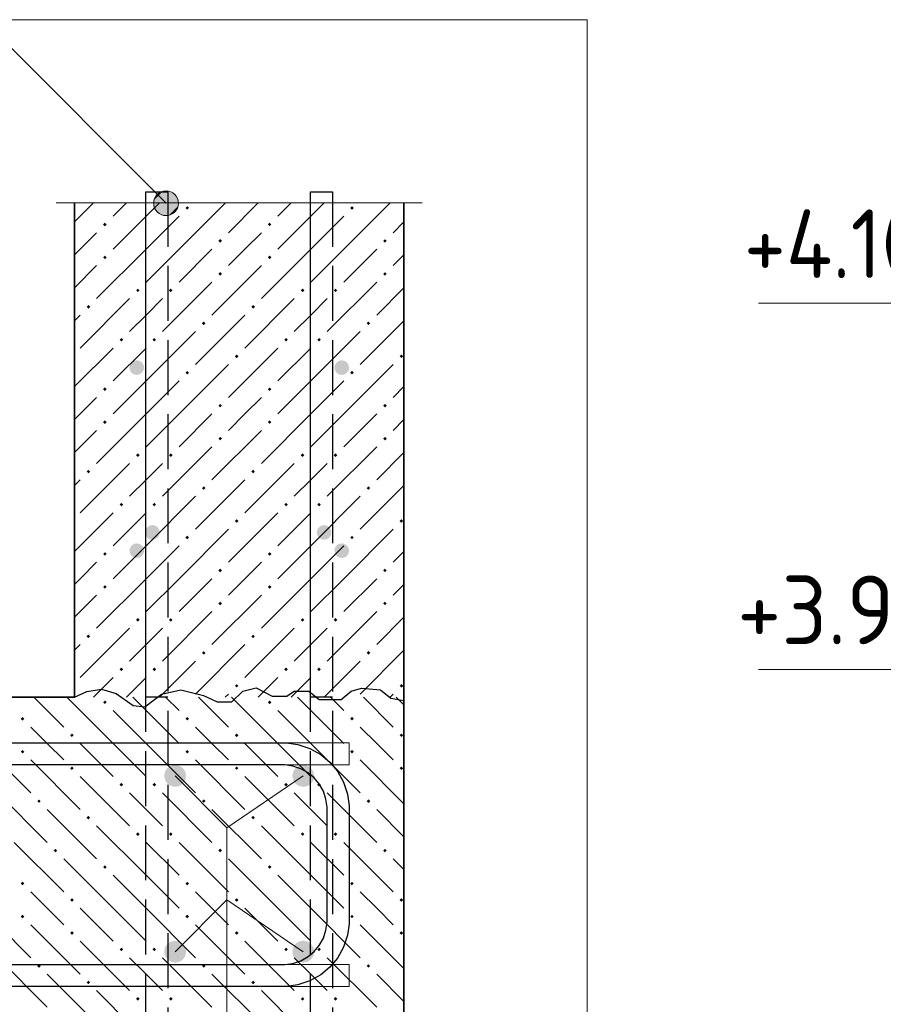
# Model space of a CAD drawing. Header units: millimetres. Extents: x 0 to 50400, y 0 to 35640.
# Tile 4 of 34: x 12773 to 16548, y 3854 to 8156. Entities that reach past the tile are written whole.
import ezdxf

# ---------------------------------------------------------------- set-up
doc = ezdxf.new("R2010")
doc.units = ezdxf.units.MM
doc.linetypes.add('______2', pattern=[324, 240, -84])
for name, color, linetype, lineweight in [('Standard', 7, 'Continuous', 25), ('ЖБ Перекрытие верхний уровень', 7, 'Continuous', 35), ('ЖБ Стена верхний уровень', 7, 'Continuous', 35)]:
    doc.layers.add(name, color=color, linetype=linetype, lineweight=lineweight)
doc.layers.add('Обрамление П-обр. равн.', color=7, linetype='Continuous', lineweight=25, true_color=0x5f1e0f)
doc.layers.add('Фоновоя арматура Х1', color=7, linetype='Continuous', lineweight=18, true_color=0x656565)
doc.layers.add('Размерная выноска', color=7, linetype='Continuous')
doc.layers.add('Стена фоновая арматура Х1', color=7, linetype='______2', true_color=0xa0a0a0)
doc.layers.add('Стена фоновая затяжка С-обр.', color=7, linetype='______2', true_color=0xa0a0a0)
doc.styles.add('ISOCPEUR', font='txt')

msp = doc.modelspace()

# ---------------------------------------------------------------- hatches: boundary and pattern name
at = {"linetype": 'Continuous', "lineweight": -3, "transparency": 33554687}
for points in [[(13316.8, 6635.7), (13314.4, 6648), (13307.4, 6658.3), (13297, 6665.3), (13284.8, 6667.7), (13272.5, 6665.3), (13262.2, 6658.3), (13255.2, 6648), (13252.8, 6635.7), (13255.2, 6623.5), (13262.2, 6613.1), (13272.5, 6606.2), (13284.8, 6603.7), (13297, 6606.2), (13307.4, 6613.1), (13314.4, 6623.5)], [(14212.8, 6635.7), (14210.3, 6648), (14203.4, 6658.3), (14193, 6665.3), (14180.8, 6667.7), (14168.5, 6665.3), (14158.2, 6658.3), (14151.2, 6648), (14148.8, 6635.7), (14151.2, 6623.5), (14158.2, 6613.1), (14168.5, 6606.2), (14180.8, 6603.7), (14193, 6606.2), (14203.4, 6613.1), (14210.3, 6623.5)], [(13316.8, 5835.7), (13314.4, 5848), (13307.4, 5858.3), (13297, 5865.3), (13284.8, 5867.7), (13272.5, 5865.3), (13262.2, 5858.3), (13255.2, 5848), (13252.8, 5835.7), (13255.2, 5823.5), (13262.2, 5813.1), (13272.5, 5806.1), (13284.8, 5803.7), (13297, 5806.1), (13307.4, 5813.1), (13314.4, 5823.5)], [(14212.8, 5835.7), (14210.3, 5848), (14203.4, 5858.3), (14193, 5865.3), (14180.8, 5867.7), (14168.5, 5865.3), (14158.2, 5858.3), (14151.2, 5848), (14148.8, 5835.7), (14151.2, 5823.5), (14158.2, 5813.1), (14168.5, 5806.1), (14180.8, 5803.7), (14193, 5806.1), (14203.4, 5813.1), (14210.3, 5823.5)], [(13500.8, 4851.7), (13497.1, 4870.1), (13486.7, 4885.7), (13471.2, 4896.1), (13452.8, 4899.7), (13434.4, 4896.1), (13418.8, 4885.7), (13408.4, 4870.1), (13404.8, 4851.7), (13408.4, 4833.3), (13418.8, 4817.8), (13434.4, 4807.4), (13452.8, 4803.7), (13471.2, 4807.4), (13486.7, 4817.8), (13497.1, 4833.3)], [(14060.8, 4851.7), (14057.1, 4870.1), (14046.7, 4885.7), (14031.2, 4896.1), (14012.8, 4899.7), (13994.4, 4896.1), (13978.8, 4885.7), (13968.4, 4870.1), (13964.8, 4851.7), (13968.4, 4833.3), (13978.8, 4817.8), (13994.4, 4807.4), (14012.8, 4803.7), (14031.2, 4807.4), (14046.7, 4817.8), (14057.1, 4833.3)], [(13500.8, 4083.7), (13497.1, 4102.1), (13486.7, 4117.6), (13471.2, 4128), (13452.8, 4131.7), (13434.4, 4128), (13418.8, 4117.6), (13408.4, 4102.1), (13404.8, 4083.7), (13408.4, 4065.3), (13418.8, 4049.7), (13434.4, 4039.3), (13452.8, 4035.7), (13471.2, 4039.3), (13486.7, 4049.7), (13497.1, 4065.3)], [(14060.8, 4083.7), (14057.1, 4102.1), (14046.7, 4117.6), (14031.2, 4128), (14012.8, 4131.7), (13994.4, 4128), (13978.8, 4117.6), (13968.4, 4102.1), (13964.8, 4083.7), (13968.4, 4065.3), (13978.8, 4049.7), (13994.4, 4039.3), (14012.8, 4035.7), (14031.2, 4039.3), (14046.7, 4049.7), (14057.1, 4065.3)]]:
    msp.add_hatch(color=7, dxfattribs=at).paths.add_polyline_path(points)
at = {"layer": 'Standard', "linetype": 'Continuous', "lineweight": 13, "transparency": 33554687}
for points in [[(13374.6, 7315.8), (13426.5, 7405.9), (13360.9, 7340.3)], [(13360.9, 7340.3), (13426.5, 7405.9), (13399, 7405.9)], [(13360.9, 7340.3), (13399, 7405.9), (13360.9, 7367.7)], [(13360.9, 7367.7), (13399, 7405.9), (13374.6, 7392.2)], [(13374.6, 7315.8), (13451, 7392.2), (13426.5, 7405.9)], [(13399, 7302.1), (13451, 7392.2), (13374.6, 7315.8)], [(13399, 7302.1), (13464.7, 7367.7), (13451, 7392.2)], [(13426.5, 7302.1), (13464.7, 7367.7), (13399, 7302.1)], [(13426.5, 7302.1), (13464.7, 7340.3), (13464.7, 7367.7)], [(13464.7, 7340.3), (13426.5, 7302.1), (13451, 7315.8)]]:
    msp.add_hatch(color=7, dxfattribs=at).paths.add_polyline_path(points)
at = {"layer": 'ЖБ Перекрытие верхний уровень', "linetype": 'Continuous', "lineweight": 18, "transparency": 33554687}
for points in [[(13137.7, 5173.4), (13145.5, 5181.2), (13153.3, 5173.4), (13145.5, 5165.6)], [(13857.7, 5173.4), (13865.5, 5181.2), (13873.3, 5173.4), (13865.5, 5165.6)], [(12777.7, 5101.4), (12785.5, 5109.2), (12793.3, 5101.4), (12785.5, 5093.6)], [(13497.7, 5101.4), (13505.5, 5109.2), (13513.3, 5101.4), (13505.5, 5093.6)], [(14217.7, 5101.4), (14225.5, 5109.2), (14233.3, 5101.4), (14225.5, 5093.6)], [(12993.7, 5029.4), (13001.5, 5037.2), (13009.3, 5029.4), (13001.5, 5021.6)], [(13713.7, 5029.4), (13721.5, 5037.2), (13729.3, 5029.4), (13721.5, 5021.6)], [(14433.7, 5029.4), (14441.5, 5037.2), (14449.3, 5029.4), (14441.5, 5021.6)], [(12777.7, 4957.4), (12785.5, 4965.2), (12793.3, 4957.4), (12785.5, 4949.6)], [(13497.7, 4957.4), (13505.5, 4965.2), (13513.3, 4957.4), (13505.5, 4949.6)], [(14217.7, 4957.4), (14225.5, 4965.2), (14233.3, 4957.4), (14225.5, 4949.6)], [(12993.7, 4885.4), (13001.5, 4893.2), (13009.3, 4885.4), (13001.5, 4877.6)], [(13713.7, 4885.4), (13721.5, 4893.2), (13729.3, 4885.4), (13721.5, 4877.6)], [(14433.7, 4885.4), (14441.5, 4893.2), (14449.3, 4885.4), (14441.5, 4877.6)], [(13209.7, 4813.4), (13217.5, 4821.2), (13225.3, 4813.4), (13217.5, 4805.6)], [(13353.7, 4813.4), (13361.5, 4821.2), (13369.3, 4813.4), (13361.5, 4805.6)], [(13929.7, 4813.4), (13937.5, 4821.2), (13945.3, 4813.4), (13937.5, 4805.6)], [(14073.7, 4813.4), (14081.5, 4821.2), (14089.3, 4813.4), (14081.5, 4805.6)], [(12849.7, 4741.4), (12857.5, 4749.2), (12865.3, 4741.4), (12857.5, 4733.6)], [(13569.7, 4741.4), (13577.5, 4749.2), (13585.3, 4741.4), (13577.5, 4733.6)], [(14289.7, 4741.4), (14297.5, 4749.2), (14305.3, 4741.4), (14297.5, 4733.6)], [(13065.7, 4669.4), (13073.5, 4677.2), (13081.3, 4669.4), (13073.5, 4661.6)], [(13785.7, 4669.4), (13793.5, 4677.2), (13801.3, 4669.4), (13793.5, 4661.6)], [(13281.7, 4597.4), (13289.5, 4605.2), (13297.3, 4597.4), (13289.5, 4589.6)], [(13425.7, 4597.4), (13433.5, 4605.2), (13441.3, 4597.4), (13433.5, 4589.6)], [(14001.7, 4597.4), (14009.5, 4605.2), (14017.3, 4597.4), (14009.5, 4589.6)], [(14145.7, 4597.4), (14153.5, 4605.2), (14161.3, 4597.4), (14153.5, 4589.6)], [(12921.7, 4525.4), (12929.5, 4533.2), (12937.3, 4525.4), (12929.5, 4517.6)], [(13641.7, 4525.4), (13649.5, 4533.2), (13657.3, 4525.4), (13649.5, 4517.6)], [(14361.7, 4525.4), (14369.5, 4533.2), (14377.3, 4525.4), (14369.5, 4517.6)], [(13137.7, 4453.4), (13145.5, 4461.2), (13153.3, 4453.4), (13145.5, 4445.6)], [(13857.7, 4453.4), (13865.5, 4461.2), (13873.3, 4453.4), (13865.5, 4445.6)], [(12777.7, 4381.4), (12785.5, 4389.2), (12793.3, 4381.4), (12785.5, 4373.6)], [(13497.7, 4381.4), (13505.5, 4389.2), (13513.3, 4381.4), (13505.5, 4373.6)], [(14217.7, 4381.4), (14225.5, 4389.2), (14233.3, 4381.4), (14225.5, 4373.6)], [(12993.7, 4309.4), (13001.5, 4317.2), (13009.3, 4309.4), (13001.5, 4301.6)], [(13713.7, 4309.4), (13721.5, 4317.2), (13729.3, 4309.4), (13721.5, 4301.6)], [(14433.7, 4309.4), (14441.5, 4317.2), (14449.3, 4309.4), (14441.5, 4301.6)], [(12777.7, 4237.4), (12785.5, 4245.2), (12793.3, 4237.4), (12785.5, 4229.6)], [(13497.7, 4237.4), (13505.5, 4245.2), (13513.3, 4237.4), (13505.5, 4229.6)], [(14217.7, 4237.4), (14225.5, 4245.2), (14233.3, 4237.4), (14225.5, 4229.6)], [(12993.7, 4165.4), (13001.5, 4173.2), (13009.3, 4165.4), (13001.5, 4157.6)], [(13713.7, 4165.4), (13721.5, 4173.2), (13729.3, 4165.4), (13721.5, 4157.6)], [(14433.7, 4165.4), (14441.5, 4173.2), (14449.3, 4165.4), (14441.5, 4157.6)], [(13209.7, 4093.4), (13217.5, 4101.2), (13225.3, 4093.4), (13217.5, 4085.6)], [(13353.7, 4093.4), (13361.5, 4101.2), (13369.3, 4093.4), (13361.5, 4085.6)], [(13929.7, 4093.4), (13937.5, 4101.2), (13945.3, 4093.4), (13937.5, 4085.6)], [(14073.7, 4093.4), (14081.5, 4101.2), (14089.3, 4093.4), (14081.5, 4085.6)], [(12849.7, 4021.4), (12857.5, 4029.2), (12865.3, 4021.4), (12857.5, 4013.6)], [(13569.7, 4021.4), (13577.5, 4029.2), (13585.3, 4021.4), (13577.5, 4013.6)], [(14289.7, 4021.4), (14297.5, 4029.2), (14305.3, 4021.4), (14297.5, 4013.6)], [(13065.7, 3949.4), (13073.5, 3957.2), (13081.3, 3949.4), (13073.5, 3941.6)], [(13785.7, 3949.4), (13793.5, 3957.2), (13801.3, 3949.4), (13793.5, 3941.6)], [(13281.7, 3877.4), (13289.5, 3885.2), (13297.3, 3877.4), (13289.5, 3869.6)], [(13425.7, 3877.4), (13433.5, 3885.2), (13441.3, 3877.4), (13433.5, 3869.6)], [(14001.7, 3877.4), (14009.5, 3885.2), (14017.3, 3877.4), (14009.5, 3869.6)], [(14145.7, 3877.4), (14153.5, 3885.2), (14161.3, 3877.4), (14153.5, 3869.6)]]:
    msp.add_hatch(color=7, dxfattribs=at).paths.add_polyline_path(points, flags=16)
at = {"layer": 'ЖБ Стена верхний уровень', "linetype": 'Continuous', "lineweight": 18, "transparency": 33554687}
for points in [[(13497.7, 7333.4), (13505.5, 7341.2), (13513.3, 7333.4), (13505.5, 7325.6)], [(14217.7, 7333.4), (14225.5, 7341.2), (14233.3, 7333.4), (14225.5, 7325.6)], [(13137.7, 7261.4), (13145.5, 7269.2), (13153.3, 7261.4), (13145.5, 7253.6)], [(13857.7, 7261.4), (13865.5, 7269.2), (13873.3, 7261.4), (13865.5, 7253.6)], [(13641.7, 7189.4), (13649.5, 7197.2), (13657.3, 7189.4), (13649.5, 7181.6)], [(14361.7, 7189.4), (14369.5, 7197.2), (14377.3, 7189.4), (14369.5, 7181.6)], [(13137.7, 7117.4), (13145.5, 7125.2), (13153.3, 7117.4), (13145.5, 7109.6)], [(13857.7, 7117.4), (13865.5, 7125.2), (13873.3, 7117.4), (13865.5, 7109.6)], [(13641.7, 7045.4), (13649.5, 7053.2), (13657.3, 7045.4), (13649.5, 7037.6)], [(14361.7, 7045.4), (14369.5, 7053.2), (14377.3, 7045.4), (14369.5, 7037.6)], [(13281.7, 6973.4), (13289.5, 6981.2), (13297.3, 6973.4), (13289.5, 6965.6)], [(13425.7, 6973.4), (13433.5, 6981.2), (13441.3, 6973.4), (13433.5, 6965.6)], [(14001.7, 6973.4), (14009.5, 6981.2), (14017.3, 6973.4), (14009.5, 6965.6)], [(14145.7, 6973.4), (14153.5, 6981.2), (14161.3, 6973.4), (14153.5, 6965.6)], [(13065.7, 6901.4), (13073.5, 6909.2), (13081.3, 6901.4), (13073.5, 6893.6)], [(13785.7, 6901.4), (13793.5, 6909.2), (13801.3, 6901.4), (13793.5, 6893.6)], [(13569.7, 6829.4), (13577.5, 6837.2), (13585.3, 6829.4), (13577.5, 6821.6)], [(14289.7, 6829.4), (14297.5, 6837.2), (14305.3, 6829.4), (14297.5, 6821.6)], [(13209.7, 6757.4), (13217.5, 6765.2), (13225.3, 6757.4), (13217.5, 6749.6)], [(13353.7, 6757.4), (13361.5, 6765.2), (13369.3, 6757.4), (13361.5, 6749.6)], [(13929.7, 6757.4), (13937.5, 6765.2), (13945.3, 6757.4), (13937.5, 6749.6)], [(14073.7, 6757.4), (14081.5, 6765.2), (14089.3, 6757.4), (14081.5, 6749.6)], [(13713.7, 6685.4), (13721.5, 6693.2), (13729.3, 6685.4), (13721.5, 6677.6)], [(14433.7, 6685.4), (14441.5, 6693.2), (14449.3, 6685.4), (14441.5, 6677.6)], [(13497.7, 6613.4), (13505.5, 6621.2), (13513.3, 6613.4), (13505.5, 6605.6)], [(14217.7, 6613.4), (14225.5, 6621.2), (14233.3, 6613.4), (14225.5, 6605.6)], [(13137.7, 6541.4), (13145.5, 6549.2), (13153.3, 6541.4), (13145.5, 6533.6)], [(13857.7, 6541.4), (13865.5, 6549.2), (13873.3, 6541.4), (13865.5, 6533.6)], [(13641.7, 6469.4), (13649.5, 6477.2), (13657.3, 6469.4), (13649.5, 6461.6)], [(14361.7, 6469.4), (14369.5, 6477.2), (14377.3, 6469.4), (14369.5, 6461.6)], [(13137.7, 6397.4), (13145.5, 6405.2), (13153.3, 6397.4), (13145.5, 6389.6)], [(13857.7, 6397.4), (13865.5, 6405.2), (13873.3, 6397.4), (13865.5, 6389.6)], [(13641.7, 6325.4), (13649.5, 6333.2), (13657.3, 6325.4), (13649.5, 6317.6)], [(14361.7, 6325.4), (14369.5, 6333.2), (14377.3, 6325.4), (14369.5, 6317.6)], [(13281.7, 6253.4), (13289.5, 6261.2), (13297.3, 6253.4), (13289.5, 6245.6)], [(13425.7, 6253.4), (13433.5, 6261.2), (13441.3, 6253.4), (13433.5, 6245.6)], [(14001.7, 6253.4), (14009.5, 6261.2), (14017.3, 6253.4), (14009.5, 6245.6)], [(14145.7, 6253.4), (14153.5, 6261.2), (14161.3, 6253.4), (14153.5, 6245.6)], [(13065.7, 6181.4), (13073.5, 6189.2), (13081.3, 6181.4), (13073.5, 6173.6)], [(13785.7, 6181.4), (13793.5, 6189.2), (13801.3, 6181.4), (13793.5, 6173.6)], [(13569.7, 6109.4), (13577.5, 6117.2), (13585.3, 6109.4), (13577.5, 6101.6)], [(14289.7, 6109.4), (14297.5, 6117.2), (14305.3, 6109.4), (14297.5, 6101.6)], [(13209.7, 6037.4), (13217.5, 6045.2), (13225.3, 6037.4), (13217.5, 6029.6)], [(13353.7, 6037.4), (13361.5, 6045.2), (13369.3, 6037.4), (13361.5, 6029.6)], [(13929.7, 6037.4), (13937.5, 6045.2), (13945.3, 6037.4), (13937.5, 6029.6)], [(14073.7, 6037.4), (14081.5, 6045.2), (14089.3, 6037.4), (14081.5, 6029.6)], [(13713.7, 5965.4), (13721.5, 5973.2), (13729.3, 5965.4), (13721.5, 5957.6)], [(14433.7, 5965.4), (14441.5, 5973.2), (14449.3, 5965.4), (14441.5, 5957.6)], [(13497.7, 5893.4), (13505.5, 5901.2), (13513.3, 5893.4), (13505.5, 5885.6)], [(14217.7, 5893.4), (14225.5, 5901.2), (14233.3, 5893.4), (14225.5, 5885.6)], [(13137.7, 5821.4), (13145.5, 5829.2), (13153.3, 5821.4), (13145.5, 5813.6)], [(13857.7, 5821.4), (13865.5, 5829.2), (13873.3, 5821.4), (13865.5, 5813.6)], [(13641.7, 5749.4), (13649.5, 5757.2), (13657.3, 5749.4), (13649.5, 5741.6)], [(14361.7, 5749.4), (14369.5, 5757.2), (14377.3, 5749.4), (14369.5, 5741.6)], [(13137.7, 5677.4), (13145.5, 5685.2), (13153.3, 5677.4), (13145.5, 5669.6)], [(13857.7, 5677.4), (13865.5, 5685.2), (13873.3, 5677.4), (13865.5, 5669.6)], [(13641.7, 5605.4), (13649.5, 5613.2), (13657.3, 5605.4), (13649.5, 5597.6)], [(14361.7, 5605.4), (14369.5, 5613.2), (14377.3, 5605.4), (14369.5, 5597.6)], [(13281.7, 5533.4), (13289.5, 5541.2), (13297.3, 5533.4), (13289.5, 5525.6)], [(13425.7, 5533.4), (13433.5, 5541.2), (13441.3, 5533.4), (13433.5, 5525.6)], [(14001.7, 5533.4), (14009.5, 5541.2), (14017.3, 5533.4), (14009.5, 5525.6)], [(14145.7, 5533.4), (14153.5, 5541.2), (14161.3, 5533.4), (14153.5, 5525.6)], [(13065.7, 5461.4), (13073.5, 5469.2), (13081.3, 5461.4), (13073.5, 5453.6)], [(13785.7, 5461.4), (13793.5, 5469.2), (13801.3, 5461.4), (13793.5, 5453.6)], [(13569.7, 5389.4), (13577.5, 5397.2), (13585.3, 5389.4), (13577.5, 5381.6)], [(14289.7, 5389.4), (14297.5, 5397.2), (14305.3, 5389.4), (14297.5, 5381.6)], [(13209.7, 5317.4), (13217.5, 5325.2), (13225.3, 5317.4), (13217.5, 5309.6)], [(13353.7, 5317.4), (13361.5, 5325.2), (13369.3, 5317.4), (13361.5, 5309.6)], [(13929.7, 5317.4), (13937.5, 5325.2), (13945.3, 5317.4), (13937.5, 5309.6)], [(14073.7, 5317.4), (14081.5, 5325.2), (14089.3, 5317.4), (14081.5, 5309.6)], [(13713.7, 5245.4), (13721.5, 5253.2), (13729.3, 5245.4), (13721.5, 5237.6)], [(14433.7, 5245.4), (14441.5, 5253.2), (14449.3, 5245.4), (14441.5, 5237.6)]]:
    msp.add_hatch(color=7, dxfattribs=at).paths.add_polyline_path(points, flags=16)
at = {"layer": 'Стена фоновая затяжка С-обр.', "linetype": 'Continuous', "lineweight": -3, "transparency": 33554687}
for points in [[(13385.4, 5915.7), (13382.9, 5928), (13376, 5938.3), (13365.6, 5945.3), (13353.4, 5947.7), (13341.1, 5945.3), (13330.8, 5938.3), (13323.8, 5928), (13321.4, 5915.7), (13323.8, 5903.5), (13330.8, 5893.1), (13341.1, 5886.2), (13353.4, 5883.7), (13365.6, 5886.2), (13376, 5893.1), (13382.9, 5903.5)], [(14135.6, 5915.7), (14133.2, 5928), (14126.3, 5938.3), (14115.9, 5945.3), (14103.6, 5947.7), (14091.4, 5945.3), (14081, 5938.3), (14074.1, 5928), (14071.6, 5915.7), (14074.1, 5903.5), (14081, 5893.1), (14091.4, 5886.2), (14103.6, 5883.7), (14115.9, 5886.2), (14126.3, 5893.1), (14133.2, 5903.5)]]:
    msp.add_hatch(color=7, dxfattribs=at).paths.add_polyline_path(points)
at = {"layer": 'Фоновоя арматура Х1', "linetype": 'Continuous', "lineweight": 18, "transparency": 33554687}
for points in [[(13500.8, 4851.7), (13497.1, 4870.1), (13486.7, 4885.7), (13471.2, 4896.1), (13452.8, 4899.7), (13434.4, 4896.1), (13418.8, 4885.7), (13408.4, 4870.1), (13404.8, 4851.7), (13408.4, 4833.3), (13418.8, 4817.8), (13434.4, 4807.4), (13452.8, 4803.7), (13471.2, 4807.4), (13486.7, 4817.8), (13497.1, 4833.3)], [(14060.8, 4851.7), (14057.1, 4870.1), (14046.7, 4885.7), (14031.2, 4896.1), (14012.8, 4899.7), (13994.4, 4896.1), (13978.8, 4885.7), (13968.4, 4870.1), (13964.8, 4851.7), (13968.4, 4833.3), (13978.8, 4817.8), (13994.4, 4807.4), (14012.8, 4803.7), (14031.2, 4807.4), (14046.7, 4817.8), (14057.1, 4833.3)], [(13500.8, 4083.7), (13497.1, 4102.1), (13486.7, 4117.6), (13471.2, 4128), (13452.8, 4131.7), (13434.4, 4128), (13418.8, 4117.6), (13408.4, 4102.1), (13404.8, 4083.7), (13408.4, 4065.3), (13418.8, 4049.7), (13434.4, 4039.3), (13452.8, 4035.7), (13471.2, 4039.3), (13486.7, 4049.7), (13497.1, 4065.3)], [(14060.8, 4083.7), (14057.1, 4102.1), (14046.7, 4117.6), (14031.2, 4128), (14012.8, 4131.7), (13994.4, 4128), (13978.8, 4117.6), (13968.4, 4102.1), (13964.8, 4083.7), (13968.4, 4065.3), (13978.8, 4049.7), (13994.4, 4039.3), (14012.8, 4035.7), (14031.2, 4039.3), (14046.7, 4049.7), (14057.1, 4065.3)]]:
    msp.add_hatch(color=7, dxfattribs=at).paths.add_polyline_path(points)

# ---------------------------------------------------------------- linework, layer by layer
at = {"layer": 'Standard', "color": 7, "linetype": 'Continuous', "lineweight": 13, "transparency": 33554687}
for p, q in [((13374.6, 7392.2), (13374.6, 7392.2)), ((13451, 7392.2), (13451, 7392.2)), ((13374.6, 7315.8), (13374.6, 7315.8)), ((13451, 7315.8), (13451, 7315.8)), ((14012.8, 4851.7), (13679.1, 4625.4)), ((13452.8, 4083.7), (13679.1, 4310)), ((14012.8, 4083.7), (13679.1, 4310))]:
    msp.add_line(p, q, dxfattribs=at)
at = {"layer": 'Standard', "color": 254, "linetype": 'Continuous', "lineweight": 13, "true_color": 0xc4c4ff, "transparency": 33554687}
msp.add_lwpolyline([(7096, 403.7), (15252.8, 403.7), (15252.8, 8156), (7096, 8156), (7096, 403.7)], dxfattribs=at)
at = {"layer": 'Standard', "color": 7, "linetype": 'Continuous', "lineweight": 13, "transparency": 33554687}
for points in [[(13412.8, 7354), (12677.4, 8089.4), (10277.4, 8089.4)], [(17230.4, 6437.1), (17230.4, 6917.1), (16002.4, 6917.1)], [(17230.4, 4837.1), (17230.4, 5317.1), (16002.4, 5317.1)], [(13452.8, 4851.7), (13679.1, 4625.4), (13679.1, 2705.4), (10942.6, 2705.4)]]:
    msp.add_lwpolyline(points, dxfattribs=at)
at = {"layer": 'Standard', "color": 7, "linetype": 'Continuous', "lineweight": 25, "transparency": 33554687}
msp.add_lwpolyline([(13012.8, 5195.7), (13067.2, 5221.1), (13131.2, 5230.5), (13195.2, 5211.1), (13268.8, 5159.1), (13320, 5153.5), (13393.6, 5209.5), (13476.8, 5228.2), (13576, 5203.1), (13636.8, 5175.2), (13700.8, 5175.2), (13748.8, 5222.1), (13806.4, 5235.9), (13876.8, 5199.6), (13940.8, 5199.6), (13972.8, 5221.3), (14036.8, 5221.3), (14081.6, 5185.2), (14177.6, 5185.2), (14222.4, 5221.3), (14267.2, 5235.1), (14350.4, 5228), (14395.2, 5191.6), (14452.8, 5180.7)], dxfattribs=at)
at = {"layer": 'Standard', "color": 7, "linetype": 'Continuous', "lineweight": 13, "transparency": 33554687}
msp.add_circle((13412.8, 7354), 54, dxfattribs=at)
at = {"layer": 'ЖБ Перекрытие верхний уровень', "color": 7, "linetype": 'Continuous', "lineweight": 35, "transparency": 33554687}
for p, q in [((13012.8, 5195.7), (7896, 5195.7)), ((14452.8, 3595.7), (14452.8, 5195.7))]:
    msp.add_line(p, q, dxfattribs=at)
at = {"layer": 'ЖБ Перекрытие верхний уровень', "color": 9, "linetype": 'Continuous', "lineweight": 18, "true_color": 0xc7c7c7, "transparency": 33554687}
for p, q in [((12835.1, 5195.7), (12965.5, 5065.4)), ((13181.5, 4993.4), (12979.1, 5195.7)), ((13325.5, 5137.4), (13267.1, 5195.7)), ((13411.1, 5195.7), (13469.5, 5137.4)), ((13555.1, 5195.7), (13685.5, 5065.4)), ((13901.5, 4993.4), (13699.1, 5195.7)), ((14045.5, 5137.4), (13987.1, 5195.7)), ((14131.1, 5195.7), (14189.5, 5137.4)), ((14275.1, 5195.7), (14405.5, 5065.4)), ((14452.8, 5162.1), (14419.1, 5195.7)), ((13181.5, 5137.4), (13325.5, 4993.4)), ((13325.5, 5137.4), (13469.5, 4993.4)), ((13901.5, 5137.4), (14045.5, 4993.4)), ((14045.5, 5137.4), (14189.5, 4993.4)), ((12893.5, 4993.4), (12821.5, 5065.4)), ((13613.5, 4993.4), (13541.5, 5065.4)), ((14333.5, 4993.4), (14261.5, 5065.4)), ((12605.5, 4993.4), (12821.5, 4777.4)), ((12965.5, 4921.4), (12893.5, 4993.4)), ((13037.5, 4993.4), (13181.5, 4849.4)), ((13181.5, 4993.4), (13325.5, 4849.4)), ((13325.5, 4993.4), (13541.5, 4777.4)), ((13685.5, 4921.4), (13613.5, 4993.4)), ((13757.5, 4993.4), (13901.5, 4849.4)), ((13901.5, 4993.4), (14045.5, 4849.4)), ((14045.5, 4993.4), (14261.5, 4777.4)), ((14405.5, 4921.4), (14333.5, 4993.4)), ((12821.5, 4921.4), (13037.5, 4705.4)), ((13541.5, 4921.4), (13757.5, 4705.4)), ((14261.5, 4921.4), (14452.8, 4730)), ((13037.5, 4849.4), (13253.5, 4633.4)), ((13757.5, 4849.4), (13973.5, 4633.4)), ((12677.5, 4777.4), (12893.5, 4561.4)), ((13325.5, 4705.4), (13253.5, 4777.4)), ((13397.5, 4777.4), (13613.5, 4561.4)), ((14045.5, 4705.4), (13973.5, 4777.4)), ((14117.5, 4777.4), (14333.5, 4561.4)), ((12893.5, 4705.4), (13109.5, 4489.4)), ((13397.5, 4633.4), (13325.5, 4705.4)), ((13613.5, 4705.4), (13829.5, 4489.4)), ((14117.5, 4633.4), (14045.5, 4705.4)), ((14333.5, 4705.4), (14452.8, 4586.1)), ((13325.5, 4417.4), (13109.5, 4633.4)), ((14045.5, 4417.4), (13829.5, 4633.4)), ((12749.5, 4561.4), (12965.5, 4345.4)), ((13325.5, 4561.4), (13469.5, 4417.4)), ((13469.5, 4561.4), (13685.5, 4345.4)), ((14045.5, 4561.4), (14189.5, 4417.4)), ((14189.5, 4561.4), (14405.5, 4345.4)), ((13181.5, 4273.4), (12965.5, 4489.4)), ((13901.5, 4273.4), (13685.5, 4489.4)), ((14452.8, 4442.1), (14405.5, 4489.4)), ((13181.5, 4417.4), (13325.5, 4273.4)), ((13325.5, 4417.4), (13469.5, 4273.4)), ((13901.5, 4417.4), (14045.5, 4273.4)), ((14045.5, 4417.4), (14189.5, 4273.4)), ((12893.5, 4273.4), (12821.5, 4345.4)), ((13613.5, 4273.4), (13541.5, 4345.4)), ((14333.5, 4273.4), (14261.5, 4345.4)), ((12605.5, 4273.4), (12821.5, 4057.4)), ((12965.5, 4201.4), (12893.5, 4273.4)), ((13037.5, 4273.4), (13181.5, 4129.4)), ((13181.5, 4273.4), (13325.5, 4129.4)), ((13325.5, 4273.4), (13541.5, 4057.4)), ((13685.5, 4201.4), (13613.5, 4273.4)), ((13757.5, 4273.4), (13901.5, 4129.4)), ((13901.5, 4273.4), (14045.5, 4129.4)), ((14045.5, 4273.4), (14261.5, 4057.4)), ((14405.5, 4201.4), (14333.5, 4273.4)), ((12821.5, 4201.4), (13037.5, 3985.4)), ((13541.5, 4201.4), (13757.5, 3985.4)), ((14261.5, 4201.4), (14452.8, 4010)), ((13037.5, 4129.4), (13253.5, 3913.4)), ((13757.5, 4129.4), (13973.5, 3913.4)), ((12677.5, 4057.4), (12893.5, 3841.4)), ((13325.5, 3985.4), (13253.5, 4057.4)), ((13397.5, 4057.4), (13613.5, 3841.4)), ((14045.5, 3985.4), (13973.5, 4057.4)), ((14117.5, 4057.4), (14333.5, 3841.4)), ((12893.5, 3985.4), (13109.5, 3769.4)), ((13397.5, 3913.4), (13325.5, 3985.4)), ((13613.5, 3985.4), (13829.5, 3769.4)), ((14117.5, 3913.4), (14045.5, 3985.4)), ((14333.5, 3985.4), (14452.8, 3866.1)), ((13325.5, 3697.4), (13109.5, 3913.4)), ((14045.5, 3697.4), (13829.5, 3913.4))]:
    msp.add_line(p, q, dxfattribs=at)
at = {"layer": 'ЖБ Стена верхний уровень', "color": 9, "linetype": 'Continuous', "lineweight": 18, "true_color": 0xc7c7c7, "transparency": 33554687}
for p, q in [((13096.1, 7356), (13012.8, 7272.7)), ((13240.1, 7356), (13181.5, 7297.4)), ((13325.5, 7297.4), (13384.1, 7356)), ((13469.5, 7153.4), (13672.1, 7356)), ((13816.1, 7356), (13685.5, 7225.4)), ((13960.1, 7356), (13901.5, 7297.4)), ((14045.5, 7297.4), (14104.1, 7356)), ((14189.5, 7153.4), (14392.1, 7356)), ((13325.5, 7297.4), (13181.5, 7153.4)), ((13469.5, 7297.4), (13325.5, 7153.4)), ((14045.5, 7297.4), (13901.5, 7153.4)), ((14189.5, 7297.4), (14045.5, 7153.4)), ((14452.8, 7272.7), (14405.5, 7225.4)), ((13037.5, 7153.4), (13109.5, 7225.4)), ((13757.5, 7153.4), (13829.5, 7225.4)), ((13012.8, 7128.7), (13037.5, 7153.4)), ((13325.5, 7153.4), (13109.5, 6937.4)), ((13469.5, 7153.4), (13325.5, 7009.4)), ((13613.5, 7153.4), (13469.5, 7009.4)), ((13685.5, 7081.4), (13757.5, 7153.4)), ((14045.5, 7153.4), (13829.5, 6937.4)), ((14189.5, 7153.4), (14045.5, 7009.4)), ((14333.5, 7153.4), (14189.5, 7009.4)), ((14405.5, 7081.4), (14452.8, 7128.7)), ((13109.5, 7081.4), (13012.8, 6984.7)), ((13829.5, 7081.4), (13613.5, 6865.4)), ((13613.5, 7009.4), (13397.5, 6793.4)), ((14333.5, 7009.4), (14117.5, 6793.4)), ((14452.8, 6984.7), (14333.5, 6865.4)), ((13253.5, 6937.4), (13037.5, 6721.4)), ((13325.5, 6865.4), (13397.5, 6937.4)), ((13973.5, 6937.4), (13757.5, 6721.4)), ((14045.5, 6865.4), (14117.5, 6937.4)), ((13037.5, 6865.4), (13012.8, 6840.7)), ((13253.5, 6793.4), (13325.5, 6865.4)), ((13757.5, 6865.4), (13541.5, 6649.4)), ((13973.5, 6793.4), (14045.5, 6865.4)), ((14452.8, 6840.7), (14261.5, 6649.4)), ((13325.5, 6577.4), (13541.5, 6793.4)), ((14045.5, 6577.4), (14261.5, 6793.4)), ((13181.5, 6721.4), (13012.8, 6552.7)), ((13325.5, 6721.4), (13181.5, 6577.4)), ((13901.5, 6721.4), (13685.5, 6505.4)), ((14045.5, 6721.4), (13901.5, 6577.4)), ((13469.5, 6433.4), (13685.5, 6649.4)), ((14189.5, 6433.4), (14405.5, 6649.4)), ((13325.5, 6577.4), (13181.5, 6433.4)), ((13469.5, 6577.4), (13325.5, 6433.4)), ((14045.5, 6577.4), (13901.5, 6433.4)), ((14189.5, 6577.4), (14045.5, 6433.4)), ((14452.8, 6552.7), (14405.5, 6505.4)), ((13037.5, 6433.4), (13109.5, 6505.4)), ((13757.5, 6433.4), (13829.5, 6505.4)), ((13012.8, 6408.7), (13037.5, 6433.4)), ((13325.5, 6433.4), (13109.5, 6217.4)), ((13469.5, 6433.4), (13325.5, 6289.4)), ((13613.5, 6433.4), (13469.5, 6289.4)), ((13685.5, 6361.4), (13757.5, 6433.4)), ((14045.5, 6433.4), (13829.5, 6217.4)), ((14189.5, 6433.4), (14045.5, 6289.4)), ((14333.5, 6433.4), (14189.5, 6289.4)), ((14405.5, 6361.4), (14452.8, 6408.7)), ((13109.5, 6361.4), (13012.8, 6264.7)), ((13829.5, 6361.4), (13613.5, 6145.4)), ((13613.5, 6289.4), (13397.5, 6073.4)), ((14333.5, 6289.4), (14117.5, 6073.4)), ((14452.8, 6264.7), (14333.5, 6145.4)), ((13253.5, 6217.4), (13037.5, 6001.4)), ((13325.5, 6145.4), (13397.5, 6217.4)), ((13973.5, 6217.4), (13757.5, 6001.4)), ((14045.5, 6145.4), (14117.5, 6217.4)), ((13037.5, 6145.4), (13012.8, 6120.7)), ((13253.5, 6073.4), (13325.5, 6145.4)), ((13757.5, 6145.4), (13541.5, 5929.4)), ((13973.5, 6073.4), (14045.5, 6145.4)), ((14452.8, 6120.7), (14261.5, 5929.4)), ((13325.5, 5857.4), (13541.5, 6073.4)), ((14045.5, 5857.4), (14261.5, 6073.4)), ((13181.5, 6001.4), (13012.8, 5832.7)), ((13325.5, 6001.4), (13181.5, 5857.4)), ((13901.5, 6001.4), (13685.5, 5785.4)), ((14045.5, 6001.4), (13901.5, 5857.4)), ((13469.5, 5713.4), (13685.5, 5929.4)), ((14189.5, 5713.4), (14405.5, 5929.4)), ((13325.5, 5857.4), (13181.5, 5713.4)), ((13469.5, 5857.4), (13325.5, 5713.4)), ((14045.5, 5857.4), (13901.5, 5713.4)), ((14189.5, 5857.4), (14045.5, 5713.4)), ((14452.8, 5832.7), (14405.5, 5785.4)), ((13037.5, 5713.4), (13109.5, 5785.4)), ((13757.5, 5713.4), (13829.5, 5785.4)), ((13012.8, 5688.7), (13037.5, 5713.4)), ((13325.5, 5713.4), (13109.5, 5497.4)), ((13469.5, 5713.4), (13325.5, 5569.4)), ((13613.5, 5713.4), (13469.5, 5569.4)), ((13685.5, 5641.4), (13757.5, 5713.4)), ((14045.5, 5713.4), (13829.5, 5497.4)), ((14189.5, 5713.4), (14045.5, 5569.4)), ((14333.5, 5713.4), (14189.5, 5569.4)), ((14405.5, 5641.4), (14452.8, 5688.7)), ((13109.5, 5641.4), (13012.8, 5544.7)), ((13829.5, 5641.4), (13613.5, 5425.4)), ((13613.5, 5569.4), (13397.5, 5353.4)), ((14333.5, 5569.4), (14117.5, 5353.4)), ((14452.8, 5544.7), (14333.5, 5425.4)), ((13253.5, 5497.4), (13037.5, 5281.4)), ((13325.5, 5425.4), (13397.5, 5497.4)), ((13973.5, 5497.4), (13757.5, 5281.4)), ((14045.5, 5425.4), (14117.5, 5497.4)), ((13037.5, 5425.4), (13012.8, 5400.7)), ((13253.5, 5353.4), (13325.5, 5425.4)), ((13757.5, 5425.4), (13541.5, 5209.4)), ((13973.5, 5353.4), (14045.5, 5425.4)), ((14452.8, 5400.7), (14261.5, 5209.4)), ((13383.8, 5195.7), (13541.5, 5353.4)), ((14103.8, 5195.7), (14261.5, 5353.4)), ((13181.5, 5281.4), (13095.8, 5195.7)), ((13325.5, 5281.4), (13239.8, 5195.7)), ((13901.5, 5281.4), (13815.8, 5195.7)), ((14045.5, 5281.4), (13959.8, 5195.7)), ((13671.8, 5195.7), (13685.5, 5209.4)), ((14391.8, 5195.7), (14405.5, 5209.4))]:
    msp.add_line(p, q, dxfattribs=at)
at = {"layer": 'ЖБ Стена верхний уровень', "color": 7, "linetype": 'Continuous', "lineweight": 35, "transparency": 33554687}
for p, q in [((13012.8, 7356), (13012.8, 5195.7)), ((14452.8, 5195.7), (14452.8, 7356))]:
    msp.add_line(p, q, dxfattribs=at)
at = {"layer": 'Обрамление П-обр. равн.', "color": 38, "linetype": 'Continuous', "lineweight": 25, "true_color": 0x5f1e0f, "transparency": 33554687}
for points in [[(9316.8, 4995.7), (13938.6, 4995.7), (13988.6, 4988.7), (14040.9, 4971.5), (14088.9, 4944.6), (14128.6, 4911.5), (14161.7, 4871.9), (14188.6, 4823.8), (14205.8, 4771.6), (14212.8, 4721.5), (14212.8, 4205.9), (14205.8, 4155.9), (14188.6, 4103.6), (14161.7, 4055.6), (14128.6, 4015.9), (14088.9, 3982.8), (14040.9, 3955.9), (13988.6, 3938.7), (13938.6, 3931.7), (9316.8, 3931.7)], [(9316.8, 4027.7), (13931.9, 4027.7), (13966.8, 4032.6), (14002, 4044.2), (14034.2, 4062.2), (14060.4, 4084.1), (14082.3, 4110.3), (14100.3, 4142.5), (14111.9, 4177.7), (14116.8, 4212.6), (14116.8, 4714.9), (14111.9, 4749.7), (14100.3, 4784.9), (14082.3, 4817.2), (14060.4, 4843.3), (14034.2, 4865.2), (14002, 4883.3), (13966.8, 4894.9), (13931.9, 4899.7), (9316.8, 4899.7)]]:
    msp.add_lwpolyline(points, dxfattribs=at)
at = {"layer": 'Размерная выноска', "color": 7, "linetype": 'Continuous', "lineweight": 13, "transparency": 33554687}
msp.add_line((12932.8, 7356), (14532.8, 7356), dxfattribs=at)
at = {"layer": 'Стена фоновая арматура Х1', "color": 253, "linetype": '______2', "lineweight": -3, "true_color": 0xa0a0a0, "transparency": 33554687}
for points in [[(13324.8, 5195.7), (13324.8, 7404), (13420.8, 7404), (13420.8, 5195.7), (13324.8, 5195.7)], [(13324.8, 1155.7), (13324.8, 7404), (13420.8, 7404), (13420.8, 1155.7), (13324.8, 1155.7)], [(13324.8, 1155.7), (13324.8, 7404), (13420.8, 7404), (13420.8, 1155.7), (13324.8, 1155.7)], [(14044.8, 1155.7), (14044.8, 7404), (14140.8, 7404), (14140.8, 1155.7), (14044.8, 1155.7)], [(14044.8, 1155.7), (14044.8, 7404), (14140.8, 7404), (14140.8, 1155.7), (14044.8, 1155.7)], [(14044.8, 5195.7), (14044.8, 7404), (14140.8, 7404), (14140.8, 5195.7), (14044.8, 5195.7)]]:
    msp.add_lwpolyline(points, dxfattribs=at)
at = {"layer": 'Фоновоя арматура Х1', "color": 251, "linetype": 'Continuous', "lineweight": 18, "true_color": 0x656565, "transparency": 33554687}
for points in [[(14212.8, 4899.7), (7848, 4899.7), (7848, 4995.7), (14212.8, 4995.7), (14212.8, 4899.7)], [(14212.8, 3931.7), (7848, 3931.7), (7848, 4027.7), (14212.8, 4027.7), (14212.8, 3931.7)]]:
    msp.add_lwpolyline(points, dxfattribs=at)

# ---------------------------------------------------------------- texts
at = {"layer": 'Standard', "color": 7, "linetype": 'Continuous', "lineweight": 25, "transparency": 33554687, "char_height": 300, "attachment_point": 7, "style": 'ISOCPEUR'}
for s, insert, width in [('\\W0.90;+4.100', (15938.4, 7027.1), 1244.561), ('\\W0.95;+3.900', (15908.4, 5427.1), 1281.437)]:
    msp.add_mtext(s, dxfattribs=dict(at, insert=insert, width=width))

doc.saveas('drawing.dxf')
